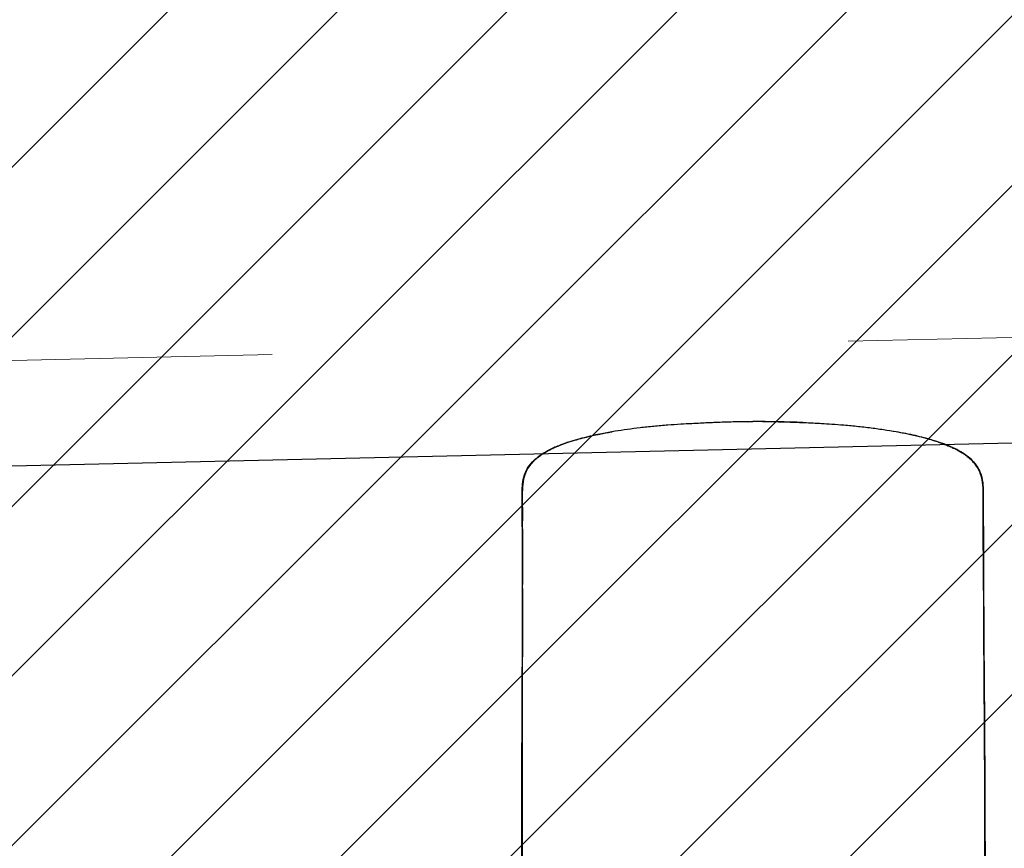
# Model space of a CAD drawing. Header units: metres. Extents: x 6438197 to 12957343, y 5629874 to 11322802.
# Tile 98 of 115: x 6448410 to 6448564, y 5643208 to 5643338. Entities that reach past the tile are written whole.
import ezdxf

# ---------------------------------------------------------------- set-up
doc = ezdxf.new("R2010")
doc.units = ezdxf.units.M
doc.header["$MEASUREMENT"] = 0
doc.header["$PDMODE"] = 3
doc.linetypes.add('ACAD_ISO03W100', pattern=[30, 12, -18])
for name, color, linetype, lineweight in [('_A_DROGA PPOZ', 10, 'ACAD_ISO03W100', 0), ('E-OŚWIETLENIE TERENU', 10, 'Continuous', 30), ('IE_lampy zewnętrzne', 221, 'Continuous', 15), ('WYMIAROWANIE', 6, 'Continuous', 9), ('WYPELNIENIA', 204, 'Continuous', 5)]:
    doc.layers.add(name, color=color, linetype=linetype, lineweight=lineweight)
doc.styles.add('Arial', font='arial.ttf')
doc.dimstyles.new('proart_1_500', dxfattribs={"dimtxt": 90, "dimasz": 50, "dimexe": 30, "dimexo": 10, "dimgap": 8, "dimtad": 1, "dimrnd": 1, "dimzin": 9, "dimtxsty": 'Arial', "dimblk": 'ARCHTICK', "dimcen": 0, "dimclrd": 1, "dimclre": 1, "dimclrt": 3, "dimazin": 0, "dimtfac": 1, "dimtmove": 0, "dimatfit": 3, "dimfxl": 0, "dimarcsym": 0})

# ---------------------------------------------------------------- blocks, each defined once
blk = doc.blocks.new('zw$103F')
at = {"layer": 'IE_lampy zewnętrzne', "lineweight": 30}
for p, q in [((7.12, 154.18), (7.09, 154.18)), ((72.17, 141.14), (72.17, 141.14)), ((0.07, 98.06), (0.07, 98.06)), ((72.31, 98.16), (72.31, 98.16))]:
    blk.add_line(p, q, dxfattribs=at)
for points, knots in [([(35.52, 157.45), (34.94, 157.45), (33.9, 157.43), (32.5, 157.38), (31.26, 157.35), (30.15, 157.31), (29.03, 157.26), (27.87, 157.2), (26.47, 157.13), (24.77, 157.04), (22.79, 156.91), (20.68, 156.73), (18.57, 156.5), (16.56, 156.24), (14.55, 155.94), (12.41, 155.55), (9.99, 155.03), (8.3, 154.55), (7.4, 154.27)], [0, 0, 0, 0, 0.062303, 0.111303, 0.148441, 0.193703, 0.228254, 0.26689, 0.316193, 0.376646, 0.446627, 0.525056, 0.59997, 0.67115, 0.738948, 0.813805, 0.900336, 1, 1, 1, 1]), ([(64.83, 154.35), (64.11, 154.57), (62.76, 154.96), (60.81, 155.4), (58.95, 155.77), (57, 156.1), (54.87, 156.41), (52.64, 156.67), (50.48, 156.88), (48.56, 157.03), (46.95, 157.13), (45.5, 157.2), (44.12, 157.26), (42.66, 157.31), (41, 157.37), (38.99, 157.43), (37.51, 157.45), (36.7, 157.46)], [0, 0, 0, 0, 0.080789, 0.148075, 0.211018, 0.28069, 0.3566, 0.438212, 0.518246, 0.585191, 0.641507, 0.688201, 0.73912, 0.786746, 0.8428, 0.913749, 1, 1, 1, 1]), ([(0.1, 141.04), (0.09, 141.91), (0.09, 142.79), (0.09, 144.14), (0.09, 144.62), (0.08, 145.58), (0.08, 146.06), (0.1, 147.04), (0.13, 147.54), (0.28, 148.52), (0.41, 149.02), (0.8, 149.97), (1.07, 150.41), (1.72, 151.21), (2.08, 151.55), (2.86, 152.18), (3.28, 152.45), (4.13, 152.95), (4.57, 153.17), (5.91, 153.78), (6.83, 154.11), (9.6, 154.98), (11.49, 155.4), (13.65, 155.79), (13.91, 155.84), (14.17, 155.88)], [0, 0, 0, 0, 0.110638, 0.110638, 0.171768, 0.171768, 0.232899, 0.232899, 0.294029, 0.294029, 0.355159, 0.355159, 0.41629, 0.41629, 0.47742, 0.47742, 0.53855, 0.53855, 0.599681, 0.599681, 0.721941, 0.721941, 0.966463, 0.966463, 1, 1, 1, 1]), ([(72.17, 141.14), (72.17, 142.58), (72.17, 144.02), (72.17, 146.39), (72.18, 147.31), (71.95, 148.67), (71.83, 149.12), (71.48, 149.97), (71.25, 150.38), (70.41, 151.48), (69.68, 152.08), (68.12, 153.05), (67.29, 153.45), (65.58, 154.14), (64.71, 154.42), (62.95, 154.92), (62.07, 155.14), (60.16, 155.57), (59.14, 155.76), (58.11, 155.93)], [0, 0, 0, 0, 0.179608, 0.179608, 0.294442, 0.294442, 0.351859, 0.351859, 0.409277, 0.409277, 0.524111, 0.524111, 0.638945, 0.638945, 0.753779, 0.753779, 0.868613, 0.868613, 1, 1, 1, 1]), ([(0.11, 141.04), (0.11, 142.48), (0.1, 143.93), (0.09, 146.29), (0.08, 147.21), (0.31, 148.57), (0.43, 149.02), (0.77, 149.87), (1, 150.28), (1.84, 151.38), (2.57, 151.97), (4.12, 152.96), (4.95, 153.35), (6.23, 153.87), (6.66, 154.03), (7.09, 154.18)], [0, 0, 0, 0, 0.257947, 0.257947, 0.422872, 0.422872, 0.505334, 0.505334, 0.587797, 0.587797, 0.752722, 0.752722, 0.917647, 0.917647, 1, 1, 1, 1]), ([(7.12, 154.18), (6.68, 154.02), (5.97, 153.77), (5.29, 153.47), (5.02, 153.35)], [0, 0, 0, 0, 0.610867, 1, 1, 1, 1]), ([(7.09, 154.18), (7.53, 154.32), (7.97, 154.46), (9.18, 154.81), (9.96, 155.01), (10.75, 155.19)], [0, 0, 0, 0, 0.360941, 0.360941, 1, 1, 1, 1]), ([(7.12, 154.18), (7.55, 154.32), (7.99, 154.46), (8.54, 154.62), (8.64, 154.65), (8.75, 154.68)], [0, 0, 0, 0, 0.802193, 0.802193, 1, 1, 1, 1]), ([(65.11, 154.25), (64.95, 154.31), (64.52, 154.45), (64.1, 154.57), (63.84, 154.65)], [0, 0, 0, 0, 0.379952, 1, 1, 1, 1]), ([(65.11, 154.25), (65.55, 154.11), (65.98, 153.95), (66.68, 153.67), (66.95, 153.56), (67.21, 153.44)], [0, 0, 0, 0, 0.610882, 0.610882, 1, 1, 1, 1]), ([(4.99, 153.34), (4.5, 153.11), (4.02, 152.86), (3.06, 152.28), (2.59, 151.95), (1.72, 151.17), (1.31, 150.71), (0.84, 149.93), (0.7, 149.65), (0.48, 149.09), (0.39, 148.79), (0.2, 147.93), (0.15, 147.35), (0.11, 146.23), (0.12, 145.68), (0.12, 144.6), (0.12, 144.05), (0.13, 142.99), (0.13, 142.47), (0.13, 141.96)], [0, 0, 0, 0, 0.120474, 0.120474, 0.246978, 0.246978, 0.373483, 0.373483, 0.436735, 0.436735, 0.499987, 0.499987, 0.626491, 0.626491, 0.752995, 0.752995, 0.879499, 0.879499, 1, 1, 1, 1]), ([(0.13, 141.96), (0.13, 142.52), (0.13, 143.64), (0.13, 145.32), (0.12, 147), (0.27, 148.25), (0.5, 149.06), (0.63, 149.4), (0.77, 149.7), (0.9, 149.97), (1.29, 150.63), (2.12, 151.58), (3.13, 152.32), (3.84, 152.74), (4.16, 152.92), (4.43, 153.06), (4.7, 153.2), (4.88, 153.28), (4.99, 153.33)], [0, 0, 0, 0, 0.12472, 0.249439, 0.374005, 0.498075, 0.526577, 0.561493, 0.579113, 0.59881, 0.629271, 0.748751, 0.874311, 0.906114, 0.93322, 0.95569, 0.973567, 1, 1, 1, 1]), ([(72.13, 142.05), (72.13, 143.17), (72.12, 145.4), (72.14, 148.01), (71.56, 149.67), (71.13, 150.45), (70.63, 151.09), (69.88, 151.84), (69.11, 152.4), (68.38, 152.84), (67.89, 153.11), (67.5, 153.3), (67.25, 153.42)], [0, 0, 0, 0, 0.249532, 0.497765, 0.568818, 0.639174, 0.693382, 0.748668, 0.874274, 0.905735, 0.936891, 1, 1, 1, 1]), ([(67.25, 153.42), (67.51, 153.3), (68.53, 152.81), (69.97, 151.88), (71.3, 150.39), (71.95, 148.8), (72.14, 147.11), (72.13, 145.43), (72.13, 143.74), (72.13, 142.62), (72.13, 142.05)], [0, 0, 0, 0, 0.063838, 0.251132, 0.37638, 0.501451, 0.62566, 0.750345, 0.87517, 1, 1, 1, 1]), ([(72.13, 141.14), (72.13, 141.44), (72.13, 141.74), (72.13, 142.05), (72.13, 142.05)], [0, 0, 0, 0, 0.982263, 1, 1, 1, 1]), ([(0.1, 141.04), (0.1, 140.35), (0.1, 139.11), (0.11, 137.47), (0.11, 136.19), (0.11, 135.09), (0.11, 133.99), (0.11, 132.88), (0.11, 131.83), (0.11, 130.74), (0.11, 129.54), (0.1, 127.99), (0.1, 126.37), (0.09, 124.68), (0.09, 123.02), (0.08, 121.25), (0.07, 119.26), (0.06, 117.17), (0.05, 114.92), (0.04, 112.67), (0.03, 110.52), (0.02, 108.56), (0.02, 106.77), (0.01, 105.05), (0.01, 103.6), (0.01, 102.35), (0, 101.13), (0, 99.57), (0, 98.4), (0, 97.75)], [0, 0, 0, 0, 0.048275, 0.085961, 0.113101, 0.136876, 0.162512, 0.189073, 0.214014, 0.235551, 0.264728, 0.297162, 0.343033, 0.377178, 0.41378, 0.458476, 0.499783, 0.551441, 0.603099, 0.65585, 0.707587, 0.751785, 0.791611, 0.832033, 0.870568, 0.892041, 0.918947, 0.954933, 1, 1, 1, 1]), ([(0.11, 141.04), (0.11, 141.04), (0.11, 141.04), (0.1, 141.04), (0.1, 141.04)], [0, 0, 0, 0, 0.427137, 1, 1, 1, 1]), ([(0.14, 131.67), (0.14, 131.67), (0.14, 131.67), (0.14, 134.75), (0.14, 137.84), (0.13, 140.93)], [0, 0, 0, 0, 0.000057, 0.000057, 1, 1, 1, 1]), ([(72.38, 97.85), (72.38, 98.55), (72.37, 99.79), (72.37, 101.42), (72.36, 102.69), (72.36, 103.78), (72.35, 104.84), (72.34, 106.15), (72.34, 107.64), (72.33, 109.21), (72.31, 110.94), (72.3, 112.88), (72.29, 115.1), (72.27, 117.31), (72.26, 119.25), (72.24, 120.95), (72.23, 122.42), (72.22, 123.79), (72.22, 125.07), (72.21, 126.37), (72.2, 127.83), (72.19, 129.38), (72.19, 130.71), (72.18, 131.87), (72.18, 132.99), (72.17, 134.22), (72.17, 135.41), (72.17, 136.54), (72.17, 137.76), (72.17, 139.32), (72.17, 140.49), (72.17, 141.14)], [0, 0, 0, 0, 0.048276, 0.085962, 0.113099, 0.136469, 0.161003, 0.186569, 0.227095, 0.264261, 0.295704, 0.347047, 0.398746, 0.449481, 0.500217, 0.532827, 0.567526, 0.602342, 0.627868, 0.656008, 0.692308, 0.729165, 0.763133, 0.784913, 0.809431, 0.840592, 0.870353, 0.892042, 0.918947, 0.954933, 1, 1, 1, 1]), ([(0.14, 131.39), (0.14, 131.27), (0.14, 131.01), (0.14, 130.63), (0.14, 130.25), (0.14, 129.86), (0.14, 129.47), (0.14, 129.07), (0.14, 128.67), (0.14, 128.27), (0.14, 127.86), (0.14, 127.45), (0.14, 127.03), (0.14, 126.62), (0.14, 126.2), (0.14, 125.77), (0.13, 125.01), (0.13, 123.89), (0.13, 122.4), (0.12, 120.86), (0.12, 118.83), (0.11, 116.28), (0.1, 113.78), (0.09, 111.77), (0.09, 110.28), (0.08, 108.74), (0.08, 107.69), (0.08, 107.15)], [0, 0, 0, 0, 0.015622, 0.031393, 0.047313, 0.063382, 0.079601, 0.095968, 0.112484, 0.129149, 0.145964, 0.162928, 0.180041, 0.197303, 0.214715, 0.232276, 0.249987, 0.309401, 0.370871, 0.434397, 0.499983, 0.621393, 0.749991, 0.808817, 0.870094, 0.933821, 1, 1, 1, 1]), ([(72.14, 131.71), (72.14, 131.59), (72.14, 131.34), (72.14, 130.96), (72.14, 130.58), (72.15, 130.2), (72.15, 129.82), (72.15, 129.43), (72.15, 129.04), (72.15, 128.65), (72.15, 128.26), (72.16, 127.37), (72.16, 125.95), (72.17, 124.04), (72.18, 122.1), (72.19, 120.41), (72.2, 118.91), (72.21, 117.63), (72.22, 116.75), (72.22, 116.31)], [0, 0, 0, 0, 0.02436, 0.048862, 0.073506, 0.098293, 0.123221, 0.148292, 0.173505, 0.198861, 0.224359, 0.25, 0.372836, 0.499988, 0.62227, 0.749989, 0.830064, 0.9134, 1, 1, 1, 1]), ([(72.15, 131.49), (72.15, 131.36), (72.15, 131.11), (72.15, 130.73), (72.15, 130.34), (72.15, 129.96), (72.16, 129.56), (72.16, 129.17), (72.16, 128.77), (72.16, 128.36), (72.16, 127.96), (72.16, 127.55), (72.16, 127.13), (72.17, 126.71), (72.17, 126.29), (72.17, 125.87), (72.17, 125.1), (72.18, 123.99), (72.19, 122.5), (72.2, 120.96), (72.21, 118.93), (72.23, 116.38), (72.24, 113.89), (72.25, 111.88), (72.26, 110.4), (72.27, 108.84), (72.28, 107.79), (72.28, 107.25)], [0, 0, 0, 0, 0.015615, 0.03138, 0.047294, 0.063359, 0.079574, 0.095939, 0.112454, 0.12912, 0.145935, 0.162901, 0.180017, 0.197284, 0.214701, 0.232269, 0.249987, 0.309298, 0.370733, 0.434295, 0.499983, 0.62108, 0.749991, 0.808259, 0.86935, 0.933263, 1, 1, 1, 1]), ([(0.11, 116.21), (0.11, 115.32), (0.11, 114.42), (0.1, 111.74), (0.09, 109.96), (0.08, 106.38), (0.07, 104.59), (0.07, 101.23), (0.07, 99.64), (0.07, 98.06)], [0, 0, 0, 0, 0.147659, 0.147659, 0.443044, 0.443044, 0.738501, 0.738501, 1, 1, 1, 1]), ([(72.22, 116.31), (72.23, 115.41), (72.23, 114.52), (72.25, 111.84), (72.26, 110.05), (72.28, 106.48), (72.29, 104.69), (72.3, 101.32), (72.31, 99.74), (72.31, 98.16)], [0, 0, 0, 0, 0.147659, 0.147659, 0.443044, 0.443044, 0.738501, 0.738501, 1, 1, 1, 1]), ([(0, 97.75), (0, 96.66), (0, 93.58), (0, 90.22), (0.01, 87.61), (0.01, 86.57), (0.01, 85.3), (0.01, 84.18), (0.01, 83.39), (0.01, 83.01), (0.01, 82.74), (0.01, 82.47), (0.01, 82.25), (0.01, 82.09), (0.01, 79.25)], [0, 0, 0, 0, 0.20903, 0.589479, 0.641506, 0.707847, 0.788689, 0.884218, 0.921061, 0.939431, 0.957904, 0.971126, 0.992393, 1, 1, 1, 1]), ([(0.01, 97.75), (0.01, 97.75), (0.02, 97.75), (0.02, 97.75), (0.03, 97.75)], [0, 0, 0, 0, 0.341843, 1, 1, 1, 1]), ([(0.03, 98.06), (0.03, 98.06), (0.04, 98.06), (0.06, 98.06), (0.06, 98.06), (0.07, 98.06)], [0, 0, 0, 0, 0.559011, 0.559011, 1, 1, 1, 1]), ([(0.07, 97.56), (0.07, 97.25), (0.07, 96.63), (0.07, 95.69), (0.07, 94.76), (0.07, 93.82), (0.07, 92.89), (0.07, 91.96), (0.07, 91.02), (0.08, 90.04), (0.08, 88.82), (0.08, 87.22), (0.08, 85.09), (0.08, 83.5), (0.08, 82.62)], [0, 0, 0, 0, 0.062514, 0.125023, 0.187528, 0.250029, 0.312526, 0.375021, 0.437512, 0.5, 0.573167, 0.680886, 0.823161, 1, 1, 1, 1]), ([(72.36, 98.16), (72.35, 98.16), (72.34, 98.16), (72.33, 98.16), (72.32, 98.16), (72.31, 98.16)], [0, 0, 0, 0, 0.559011, 0.559011, 1, 1, 1, 1]), ([(72.31, 97.66), (72.31, 97.35), (72.32, 96.75), (72.32, 95.85), (72.32, 94.98), (72.32, 94.13), (72.32, 93.3), (72.32, 92.49), (72.32, 91.7), (72.33, 90.94), (72.33, 89.81), (72.33, 88.32), (72.33, 86.81), (72.34, 85.58), (72.34, 84.8), (72.34, 84.13), (72.34, 83.72), (72.34, 83.39), (72.34, 83.15), (72.34, 82.94), (72.34, 82.79), (72.34, 82.72)], [0, 0, 0, 0, 0.061362, 0.12127, 0.179726, 0.23673, 0.292283, 0.346385, 0.399038, 0.450243, 0.5, 0.625462, 0.75, 0.802626, 0.873199, 0.905081, 0.937004, 0.956139, 0.970687, 0.985312, 1, 1, 1, 1]), ([(72.38, 97.85), (72.38, 96.8), (72.39, 95.26), (72.39, 92.95), (72.4, 90.91), (72.4, 88.75), (72.41, 86.75), (72.41, 85.18), (72.41, 84.08), (72.41, 83.38), (72.41, 82.87), (72.41, 82.44), (72.41, 82.1), (72.42, 81.79), (72.42, 81.5), (72.42, 81.25), (72.42, 81.08), (72.42, 80.92), (72.42, 80.69), (72.42, 80.41), (72.42, 80.07), (72.42, 79.82), (72.42, 79.69), (72.42, 79.66)], [0, 0, 0, 0, 0.173113, 0.254297, 0.381445, 0.508593, 0.610243, 0.712055, 0.766836, 0.791877, 0.826465, 0.851313, 0.863951, 0.881077, 0.902792, 0.911861, 0.921804, 0.930717, 0.939621, 0.958945, 0.977929, 0.994441, 1, 1, 1, 1]), ([(72.38, 97.85), (72.38, 97.85), (72.38, 97.85), (72.38, 97.85), (72.38, 97.85), (72.38, 97.85)], [0, 0, 0, 0, 0.997739, 0.997739, 1, 1, 1, 1])]:
    blk.add_open_spline(points, degree=3, knots=knots, dxfattribs=at)
for points, degree in [([(35.52, 157.45), (35.72, 157.46), (35.91, 157.46), (36.11, 157.46)], 3), ([(43.96, 157.31), (41.34, 157.42), (38.73, 157.47), (36.11, 157.47)], 3), ([(39.52, 157.43), (38.38, 157.45), (37.24, 157.46), (36.11, 157.46)], 3), ([(0.13, 141.04), (0.13, 141.35), (0.13, 141.65), (0.13, 141.96)], 3), ([(0.1, 141.04), (0.1, 141.04)], 1), ([(0.1, 141.04), (0.1, 141.04)], 1), ([(0.12, 141.04), (0.11, 141.04), (0.11, 141.04), (0.11, 141.04)], 3), ([(0.17, 141.04), (0.14, 141.04), (0.12, 141.04), (0.11, 141.04)], 3), ([(0.11, 141.04), (0.11, 141.04)], 1), ([(0.12, 141.04), (0.13, 141.04), (0.13, 141.04), (0.13, 141.04)], 3), ([(0.12, 141.04), (0.12, 141.04)], 1), ([(0.12, 141.04), (0.13, 137.92), (0.13, 134.79), (0.12, 131.67)], 3), ([(0.13, 140.93), (0.13, 140.97), (0.13, 141), (0.13, 141.04)], 3), ([(72.13, 141.02), (72.13, 141.06), (72.13, 141.1), (72.13, 141.14)], 3), ([(72.14, 141.14), (72.14, 141.14), (72.14, 141.14), (72.13, 141.14)], 3), ([(72.15, 131.76), (72.14, 134.85), (72.13, 137.94), (72.13, 141.02)], 3), ([(72.14, 141.14), (72.15, 141.14)], 1), ([(72.15, 141.14), (72.16, 141.14)], 1), ([(72.15, 141.14), (72.15, 138.02), (72.16, 134.89), (72.17, 131.77)], 3), ([(72.17, 141.14), (72.17, 141.14)], 1), ([(0.12, 131.67), (0.1, 120.36), (0, 109.06), (0, 97.75)], 3), ([(0.12, 131.67), (0.1, 120.36), (0.01, 109.06), (0.01, 97.75)], 3), ([(0.14, 131.61), (0.14, 131.63), (0.14, 131.65), (0.14, 131.67)], 3), ([(0.14, 131.61), (0.14, 131.61), (0.14, 131.61), (0.14, 131.61)], 3), ([(0.14, 131.39), (0.14, 131.47), (0.14, 131.54), (0.14, 131.61)], 3), ([(72.14, 131.71), (72.14, 131.71), (72.15, 131.71)], 2), ([(72.14, 131.71), (72.14, 131.71), (72.14, 131.71), (72.14, 131.71)], 3), ([(72.14, 131.71), (72.14, 131.71), (72.15, 131.71)], 2), ([(72.15, 131.77), (72.17, 131.77)], 1), ([(72.15, 131.71), (72.15, 131.73), (72.15, 131.75), (72.15, 131.76)], 3), ([(72.15, 131.71), (72.15, 131.71), (72.15, 131.71), (72.15, 131.71)], 3), ([(72.15, 131.71), (72.15, 131.71)], 1), ([(72.15, 131.49), (72.15, 131.56), (72.15, 131.64), (72.15, 131.71)], 3), ([(72.17, 131.77), (72.22, 120.46), (72.35, 109.16), (72.37, 97.85)], 3), ([(72.17, 131.77), (72.22, 120.46), (72.35, 109.16), (72.38, 97.85)], 3), ([(0.04, 107.15), (0.04, 104.12), (0.03, 101.09), (0.03, 98.06)], 3), ([(0.04, 107.15), (0.05, 107.15), (0.06, 107.15), (0.08, 107.15)], 3), ([(72.32, 107.25), (72.3, 107.25), (72.29, 107.25), (72.28, 107.25)], 3), ([(72.32, 107.25), (72.33, 104.22), (72.35, 101.19), (72.36, 98.16)], 3), ([(0, 97.75), (0, 97.75)], 1), ([(0, 97.75), (0, 97.75), (0.01, 97.75), (0.01, 97.75)], 3), ([(0.03, 98.06), (0.03, 97.96), (0.03, 97.86), (0.03, 97.75)], 3), ([(0.07, 98.06), (0.07, 97.89), (0.07, 97.73), (0.07, 97.56)], 3), ([(72.31, 98.16), (72.31, 97.99), (72.31, 97.82), (72.31, 97.66)], 3), ([(72.36, 98.16), (72.36, 98.06), (72.36, 97.95), (72.36, 97.85)], 3), ([(72.37, 97.85), (72.36, 97.85)], 1), ([(72.38, 97.85), (72.38, 97.85), (72.38, 97.85), (72.37, 97.85)], 3)]:
    blk.add_open_spline(points, degree=degree, dxfattribs=at)
blk = doc.blocks.new('_ArchTick')
at = {"color": 0, "linetype": 'ByBlock', "const_width": 0.15}
blk.add_lwpolyline([(-0.5, -0.5), (0.5, 0.5)], dxfattribs=at)
blk = doc.blocks.new('*D30')
at = {"layer": 'Defpoints', "color": 0}
for p in [(6453309.24, 5643277.6), (6447847.48, 5643255.13), (6447849.87, 5643151.63)]:
    blk.add_point(p, dxfattribs=at)
at = {"layer": 'WYMIAROWANIE', "color": 1, "lineweight": -2}
for p, q in [((6453309.01, 5643287.6), (6453306.16, 5643411.1)), ((6453306.85, 5643381.11), (6447847.48, 5643255.13)), ((6447849.64, 5643161.62), (6447846.79, 5643285.12))]:
    blk.add_line(p, q, dxfattribs=at)
at = {"layer": 'WYMIAROWANIE', "color": 1, "lineweight": -2, "xscale": 50, "yscale": 50, "zscale": 50}
for p, rotation in [((6453306.85, 5643381.11), 1.321887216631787), ((6447847.48, 5643255.13), 181.3218872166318)]:
    blk.add_blockref('_ArchTick', p, dxfattribs=dict(at, rotation=rotation))
at = {"layer": 'WYMIAROWANIE', "color": 3, "insert": (6450575.92, 5643372.05), "char_height": 90, "attachment_point": 5, "rotation": 1.3219, "style": 'Arial'}
blk.add_mtext('5460', dxfattribs=at)

msp = doc.modelspace()

# ---------------------------------------------------------------- hatches: boundary and pattern name
at = {"layer": 'WYPELNIENIA'}
h = msp.add_hatch(dxfattribs=at)
h.set_pattern_fill('ANSI31', color=16, scale=150, style=0)
h.paths.add_polyline_path([(6443321.429, 5652405.691), (6444021.039, 5652422.027), (6444603.706, 5651338.573), (6444601.871, 5651338.532), (6444874.575, 5650838.35), (6450595.263, 5650968.994), (6450606.688, 5650466.915), (6454624.969, 5650558.355), (6454602.252, 5651561.261), (6455055.81, 5651571.583), (6458600.395, 5651652.223), (6458714.917, 5646654.148), (6454720.129, 5646563.243), (6454791.12, 5643253.147), (6453897.566, 5643232.813), (6453920.942, 5642187.643), (6454814.953, 5642211.245), (6454802.424, 5642766.955), (6454850.162, 5640713.697), (6454559.364, 5640706.02), (6454525.988, 5642003.993), (6453926.22, 5641987.713), (6453958.656, 5640691.742), (6453367.942, 5640676.957), (6453310.776, 5643219.507), (6447852.213, 5643095.235), (6447880.453, 5641853.409), (6444125.919, 5641772.937), (6443716.284, 5647180.94)])
h.paths.add_polyline_path([(6446403.982, 5649741.583), (6446479.702, 5646442.104), (6453232.841, 5646597.25), (6453165.21, 5649497.454), (6449561.86, 5649419.3), (6449555.325, 5649817.086)], flags=16)

# ---------------------------------------------------------------- linework, layer by layer
at = {"layer": '_A_DROGA PPOZ', "ltscale": 5}
msp.add_lwpolyline([(6443465.575, 5652443.288), (6444840.341, 5649533.735, -0.0480147), (6444911.715, 5649335.409), (6446248.733, 5644088.194, 0.3493118), (6447339.912, 5643260.091), (6452564.998, 5643380.007)], format="xyb", dxfattribs=at)

# ---------------------------------------------------------------- block references
at = {"layer": 'E-OŚWIETLENIE TERENU'}
msp.add_blockref('zw$103F', (6448488.565, 5643117.615), dxfattribs=at)

# ---------------------------------------------------------------- dimensions: what is measured, and where the dimension line sits
at = {"layer": 'WYMIAROWANIE', "color": 5}
dim = msp.add_aligned_dim(p1=(6453309.243, 5643277.604), p2=(6447849.87, 5643151.626), distance=-103.53, text='5460', dimstyle='proart_1_500', override={"dimblk": 'ArchTick', "dimtmove": 1}, dxfattribs=at)
dim.commit()
dim.dimension.update_dxf_attribs({"geometry": '*D30', "text_midpoint": (6450575.923, 5643372.054)})

doc.saveas('drawing.dxf')
